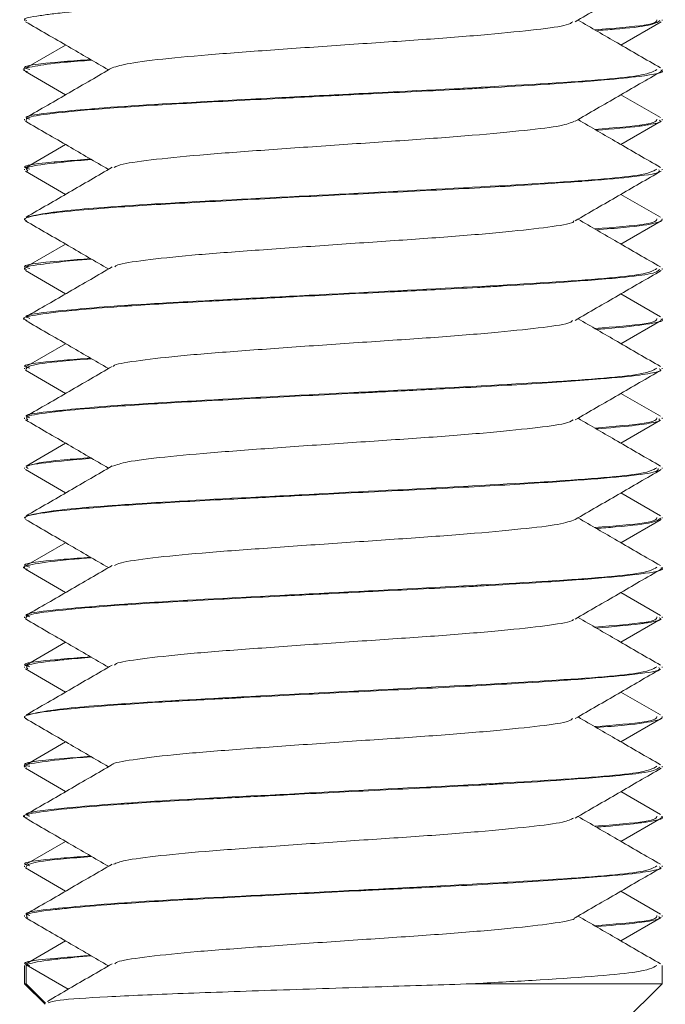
# Model space of a CAD drawing. Header units: millimetres. Extents: x 15 to 1486, y -3131 to -190.
# Tile 75 of 83: x 1449 to 1457, y -1435 to -1422. Entities that reach past the tile are written whole.
import ezdxf

# ---------------------------------------------------------------- set-up
doc = ezdxf.new("R2010")
doc.units = ezdxf.units.MM

msp = doc.modelspace()

# ---------------------------------------------------------------- linework, layer by layer
at = {"color": 7, "linetype": 'Continuous', "lineweight": 15}
for p, q in [((1449.293, -1422.474), (1449.293, -1422.484)), ((1456.777, -1422.792), (1457.282, -1422.499)), ((1457.293, -1422.484), (1457.293, -1422.474)), ((1449.808, -1422.792), (1449.313, -1423.079)), ((1449.293, -1423.099), (1449.293, -1423.109)), ((1449.303, -1423.124), (1449.808, -1423.417)), ((1457.293, -1423.109), (1457.293, -1423.099)), ((1457.273, -1423.704), (1456.777, -1423.417)), ((1449.293, -1423.724), (1449.293, -1423.734)), ((1456.777, -1424.042), (1457.282, -1423.749)), ((1457.293, -1423.734), (1457.293, -1423.724)), ((1449.808, -1424.042), (1449.313, -1424.329)), ((1449.293, -1424.349), (1449.293, -1424.359)), ((1449.303, -1424.374), (1449.808, -1424.667)), ((1457.293, -1424.359), (1457.293, -1424.349)), ((1457.273, -1424.954), (1456.777, -1424.667)), ((1449.293, -1424.974), (1449.293, -1424.984)), ((1457.293, -1424.984), (1457.293, -1424.974)), ((1456.777, -1425.292), (1457.282, -1424.999)), ((1449.808, -1425.292), (1449.313, -1425.579)), ((1449.293, -1425.599), (1449.293, -1425.609)), ((1457.293, -1425.609), (1457.293, -1425.599)), ((1449.303, -1425.624), (1449.808, -1425.917)), ((1457.273, -1426.204), (1456.777, -1425.917)), ((1449.293, -1426.224), (1449.293, -1426.234)), ((1457.293, -1426.234), (1457.293, -1426.224)), ((1456.777, -1426.542), (1457.282, -1426.249)), ((1449.808, -1426.542), (1449.313, -1426.829)), ((1449.293, -1426.849), (1449.293, -1426.859)), ((1449.303, -1426.874), (1449.808, -1427.167)), ((1457.293, -1426.859), (1457.293, -1426.849)), ((1457.273, -1427.454), (1456.777, -1427.167)), ((1449.293, -1427.474), (1449.293, -1427.484)), ((1456.777, -1427.792), (1457.273, -1427.504)), ((1457.293, -1427.484), (1457.293, -1427.474)), ((1449.808, -1427.792), (1449.313, -1428.079)), ((1449.293, -1428.099), (1449.293, -1428.109)), ((1449.303, -1428.124), (1449.808, -1428.417)), ((1457.293, -1428.109), (1457.293, -1428.099)), ((1457.273, -1428.704), (1456.777, -1428.417)), ((1449.293, -1428.724), (1449.293, -1428.734)), ((1456.777, -1429.042), (1457.282, -1428.749)), ((1457.293, -1428.734), (1457.293, -1428.724)), ((1449.808, -1429.042), (1449.313, -1429.329)), ((1449.293, -1429.349), (1449.293, -1429.359)), ((1449.303, -1429.374), (1449.808, -1429.667)), ((1457.293, -1429.359), (1457.293, -1429.349)), ((1457.273, -1429.954), (1456.777, -1429.667)), ((1449.293, -1429.974), (1449.293, -1429.984)), ((1456.777, -1430.292), (1457.282, -1429.999)), ((1457.293, -1429.984), (1457.293, -1429.974)), ((1449.808, -1430.292), (1449.313, -1430.579)), ((1449.293, -1430.599), (1449.293, -1430.609)), ((1449.303, -1430.624), (1449.808, -1430.917)), ((1457.293, -1430.609), (1457.293, -1430.599)), ((1457.273, -1431.204), (1456.777, -1430.917)), ((1449.293, -1431.224), (1449.293, -1431.234)), ((1456.777, -1431.542), (1457.282, -1431.249)), ((1457.293, -1431.234), (1457.293, -1431.224)), ((1449.808, -1431.542), (1449.313, -1431.829)), ((1449.293, -1431.849), (1449.293, -1431.859)), ((1449.303, -1431.874), (1449.808, -1432.167)), ((1457.293, -1431.859), (1457.293, -1431.849)), ((1457.273, -1432.454), (1456.777, -1432.167)), ((1449.293, -1432.474), (1449.293, -1432.484)), ((1456.777, -1432.792), (1457.282, -1432.499)), ((1457.293, -1432.484), (1457.293, -1432.474)), ((1449.808, -1432.792), (1449.313, -1433.079)), ((1449.293, -1433.099), (1449.293, -1433.109)), ((1449.303, -1433.124), (1449.808, -1433.417)), ((1457.293, -1433.109), (1457.293, -1433.099)), ((1457.273, -1433.704), (1456.777, -1433.417)), ((1449.293, -1433.724), (1449.293, -1433.734)), ((1456.777, -1434.042), (1457.282, -1433.749)), ((1457.293, -1433.734), (1457.293, -1433.724)), ((1449.808, -1434.042), (1449.313, -1434.329)), ((1449.293, -1434.349), (1449.293, -1434.58)), ((1449.311, -1434.34), (1449.311, -1434.58)), ((1449.311, -1434.34), (1449.842, -1434.647)), ((1457.293, -1434.58), (1457.293, -1434.349)), ((1449.293, -1434.58), (1449.55, -1434.837)), ((1449.311, -1434.58), (1449.293, -1434.58)), ((1449.311, -1434.58), (1449.554, -1434.824)), ((1457.293, -1434.58), (1454.903, -1434.58)), ((1456.793, -1435.08), (1457.293, -1434.58))]:
    msp.add_line(p, q, dxfattribs=at)
for points, knots in [([(1449.32, -1422.484), (1449.311, -1422.481), (1449.248, -1422.46), (1449.416, -1422.432), (1449.651, -1422.399), (1450.026, -1422.359), (1450.694, -1422.308), (1451.822, -1422.247), (1452.96, -1422.188), (1454.124, -1422.13), (1455.202, -1422.076), (1456.153, -1422.015), (1456.852, -1421.958), (1457.255, -1421.907), (1457.246, -1421.873), (1457.242, -1421.859)], [0, 0, 0, 0, 0.014134, 0.099961, 0.137862, 0.174907, 0.289077, 0.373122, 0.484889, 0.562472, 0.650377, 0.7551, 0.839431, 0.933794, 1, 1, 1, 1]), ([(1456.203, -1422.5), (1456.382, -1422.396), (1456.742, -1422.187), (1457.102, -1421.978), (1457.282, -1421.874)], [0, 0, 0, 0, 0.4996717, 1, 1, 1, 1]), ([(1449.303, -1422.499), (1449.484, -1422.603), (1449.831, -1422.805), (1450.179, -1423.007), (1450.346, -1423.104)], [0, 0, 0, 0, 0.517951, 1, 1, 1, 1]), ([(1456.172, -1422.5), (1456.155, -1422.513), (1456.11, -1422.547), (1455.74, -1422.598), (1455.138, -1422.659), (1454.356, -1422.721), (1453.478, -1422.778), (1452.586, -1422.841), (1451.756, -1422.9), (1451.07, -1422.96), (1450.572, -1423.022), (1450.452, -1423.06), (1450.393, -1423.079)], [0, 0, 0, 0, 0.067124, 0.170118, 0.274491, 0.379233, 0.481989, 0.587103, 0.690614, 0.794402, 0.899441, 1, 1, 1, 1]), ([(1457.273, -1423.079), (1457.093, -1422.975), (1456.748, -1422.775), (1456.404, -1422.575), (1456.239, -1422.479)], [0, 0, 0, 0, 0.52256, 1, 1, 1, 1]), ([(1457.228, -1422.474), (1457.223, -1422.497), (1457.212, -1422.54), (1456.693, -1422.581), (1456.449, -1422.601)], [0, 0, 0, 0, 0.529027, 1, 1, 1, 1]), ([(1456.468, -1422.612), (1456.546, -1422.606), (1456.845, -1422.584), (1457.187, -1422.543), (1457.238, -1422.505), (1457.266, -1422.484)], [0, 0, 0, 0, 0.13744, 0.524543, 1, 1, 1, 1]), ([(1449.33, -1423.124), (1449.317, -1423.121), (1449.218, -1423.098), (1449.399, -1423.06), (1449.672, -1423.017), (1450.015, -1422.991), (1450.136, -1422.982)], [0, 0, 0, 0, 0.061474, 0.464922, 0.810993, 1, 1, 1, 1]), ([(1450.123, -1422.974), (1450.008, -1422.983), (1449.508, -1423.02), (1449.201, -1423.059), (1449.338, -1423.094), (1449.359, -1423.099)], [0, 0, 0, 0, 0.201437, 0.878062, 1, 1, 1, 1]), ([(1457.227, -1423.099), (1457.181, -1423.128), (1457.081, -1423.191), (1455.759, -1423.285), (1453.877, -1423.383), (1451.849, -1423.485), (1450.488, -1423.56), (1449.648, -1423.637), (1449.23, -1423.682), (1449.338, -1423.717), (1449.358, -1423.724)], [0, 0, 0, 0, 0.137614, 0.298094, 0.45472, 0.613122, 0.769446, 0.833187, 0.969104, 1, 1, 1, 1]), ([(1449.312, -1423.749), (1449.311, -1423.73), (1449.31, -1423.692), (1449.725, -1423.638), (1450.419, -1423.577), (1451.364, -1423.521), (1452.34, -1423.47), (1453.117, -1423.43), (1453.89, -1423.391), (1454.448, -1423.365), (1454.916, -1423.34), (1455.27, -1423.32), (1455.891, -1423.283), (1456.565, -1423.234), (1457.099, -1423.179), (1457.346, -1423.136), (1457.283, -1423.111), (1457.278, -1423.109)], [0, 0, 0, 0, 0.086001, 0.1756, 0.267063, 0.356774, 0.447218, 0.506853, 0.538757, 0.628029, 0.638661, 0.657442, 0.71936, 0.81018, 0.881877, 0.990797, 1, 1, 1, 1]), ([(1450.392, -1423.077), (1450.213, -1423.182), (1449.853, -1423.391), (1449.493, -1423.6), (1449.313, -1423.704)], [0, 0, 0, 0, 0.499663, 1, 1, 1, 1]), ([(1456.203, -1423.75), (1456.382, -1423.646), (1456.742, -1423.437), (1457.102, -1423.228), (1457.282, -1423.124)], [0, 0, 0, 0, 0.499672, 1, 1, 1, 1]), ([(1449.303, -1423.749), (1449.484, -1423.853), (1449.831, -1424.055), (1450.179, -1424.257), (1450.346, -1424.354)], [0, 0, 0, 0, 0.517951, 1, 1, 1, 1]), ([(1456.195, -1423.749), (1456.149, -1423.768), (1456.056, -1423.808), (1455.597, -1423.863), (1454.939, -1423.926), (1454.124, -1423.986), (1453.234, -1424.045), (1452.352, -1424.108), (1451.551, -1424.165), (1450.919, -1424.227), (1450.513, -1424.282), (1450.445, -1424.315), (1450.418, -1424.329)], [0, 0, 0, 0, 0.096313, 0.198966, 0.303881, 0.407847, 0.511113, 0.616228, 0.719021, 0.823585, 0.928082, 1, 1, 1, 1]), ([(1457.273, -1424.329), (1457.093, -1424.225), (1456.748, -1424.025), (1456.404, -1423.825), (1456.239, -1423.729)], [0, 0, 0, 0, 0.52256, 1, 1, 1, 1]), ([(1457.228, -1423.724), (1457.223, -1423.747), (1457.212, -1423.79), (1456.693, -1423.831), (1456.449, -1423.851)], [0, 0, 0, 0, 0.529027, 1, 1, 1, 1]), ([(1456.47, -1423.863), (1456.671, -1423.846), (1456.895, -1423.827), (1457.064, -1423.803), (1457.185, -1423.783), (1457.304, -1423.759), (1457.268, -1423.74), (1457.257, -1423.734)], [0, 0, 0, 0, 0.412254, 0.459995, 0.551501, 0.865332, 1, 1, 1, 1]), ([(1450.123, -1424.224), (1450.008, -1424.233), (1449.508, -1424.27), (1449.201, -1424.309), (1449.338, -1424.344), (1449.359, -1424.349)], [0, 0, 0, 0, 0.201437, 0.878062, 1, 1, 1, 1]), ([(1449.335, -1424.374), (1449.319, -1424.359), (1449.282, -1424.325), (1449.502, -1424.293), (1449.669, -1424.273), (1449.682, -1424.272), (1449.726, -1424.267), (1449.855, -1424.252), (1450.017, -1424.239), (1450.132, -1424.23)], [0, 0, 0, 0, 0.298986, 0.697967, 0.701435, 0.707823, 0.729356, 0.807438, 1, 1, 1, 1]), ([(1449.319, -1424.999), (1449.309, -1424.995), (1449.28, -1424.984), (1449.319, -1424.954), (1449.443, -1424.927), (1449.637, -1424.902), (1449.803, -1424.882), (1450.201, -1424.845), (1450.825, -1424.802), (1451.489, -1424.766), (1452.205, -1424.727), (1453.173, -1424.677), (1454.341, -1424.62), (1455.326, -1424.568), (1455.922, -1424.53), (1456.19, -1424.51), (1456.258, -1424.505), (1456.277, -1424.504), (1456.518, -1424.485), (1456.945, -1424.449), (1457.283, -1424.4), (1457.259, -1424.369), (1457.251, -1424.359)], [0, 0, 0, 0, 0.018528, 0.050614, 0.139832, 0.150396, 0.169146, 0.231117, 0.321877, 0.366334, 0.41148, 0.502863, 0.592789, 0.682894, 0.750151, 0.767681, 0.772407, 0.77376, 0.77444, 0.857166, 0.954605, 1, 1, 1, 1]), ([(1450.392, -1424.327), (1450.213, -1424.432), (1449.853, -1424.641), (1449.493, -1424.85), (1449.313, -1424.954)], [0, 0, 0, 0, 0.499663, 1, 1, 1, 1]), ([(1457.227, -1424.349), (1457.181, -1424.378), (1457.081, -1424.441), (1455.758, -1424.535), (1453.878, -1424.633), (1451.843, -1424.735), (1450.504, -1424.81), (1449.619, -1424.887), (1449.437, -1424.927), (1449.314, -1424.954)], [0, 0, 0, 0, 0.142083, 0.307773, 0.469486, 0.633031, 0.79443, 0.860241, 1, 1, 1, 1]), ([(1456.203, -1425), (1456.382, -1424.896), (1456.742, -1424.687), (1457.102, -1424.478), (1457.282, -1424.374)], [0, 0, 0, 0, 0.499672, 1, 1, 1, 1]), ([(1457.273, -1425.579), (1457.093, -1425.475), (1456.748, -1425.275), (1456.404, -1425.075), (1456.239, -1424.979)], [0, 0, 0, 0, 0.52256, 1, 1, 1, 1]), ([(1457.228, -1424.974), (1457.223, -1424.997), (1457.212, -1425.04), (1456.693, -1425.081), (1456.449, -1425.101)], [0, 0, 0, 0, 0.5290267, 1, 1, 1, 1]), ([(1456.468, -1425.112), (1456.59, -1425.102), (1456.957, -1425.074), (1457.205, -1425.033), (1457.303, -1424.999), (1457.291, -1424.985), (1457.29, -1424.984)], [0, 0, 0, 0, 0.226073, 0.680132, 0.97846, 1, 1, 1, 1]), ([(1449.303, -1424.999), (1449.484, -1425.103), (1449.831, -1425.305), (1450.179, -1425.507), (1450.346, -1425.604)], [0, 0, 0, 0, 0.517951, 1, 1, 1, 1]), ([(1456.184, -1425), (1456.184, -1425.004), (1456.19, -1425.028), (1455.94, -1425.072), (1455.443, -1425.13), (1454.729, -1425.193), (1453.887, -1425.251), (1452.99, -1425.312), (1452.124, -1425.374), (1451.357, -1425.431), (1450.785, -1425.494), (1450.46, -1425.542), (1450.432, -1425.57), (1450.424, -1425.579)], [0, 0, 0, 0, 0.017918, 0.122598, 0.225811, 0.331251, 0.434613, 0.539105, 0.6442, 0.747173, 0.852502, 0.956447, 1, 1, 1, 1]), ([(1450.123, -1425.474), (1450.008, -1425.483), (1449.508, -1425.52), (1449.201, -1425.559), (1449.338, -1425.594), (1449.359, -1425.599)], [0, 0, 0, 0, 0.2014372, 0.8780615, 1, 1, 1, 1]), ([(1449.319, -1425.609), (1449.31, -1425.606), (1449.248, -1425.584), (1449.411, -1425.558), (1449.684, -1425.521), (1449.881, -1425.498), (1450.093, -1425.482), (1450.132, -1425.48)], [0, 0, 0, 0, 0.065863, 0.4877, 0.65336, 0.935083, 1, 1, 1, 1]), ([(1449.327, -1426.249), (1449.315, -1426.246), (1449.229, -1426.223), (1449.396, -1426.183), (1449.796, -1426.13), (1450.261, -1426.092), (1450.534, -1426.073), (1450.609, -1426.068), (1450.632, -1426.066), (1450.925, -1426.046), (1451.367, -1426.022), (1452.082, -1425.984), (1452.842, -1425.944), (1453.504, -1425.91), (1453.906, -1425.891), (1453.961, -1425.888), (1454.142, -1425.879), (1454.497, -1425.862), (1454.843, -1425.844), (1455.125, -1425.828), (1455.47, -1425.808), (1456.074, -1425.77), (1456.712, -1425.721), (1457.201, -1425.667), (1457.244, -1425.629), (1457.267, -1425.609)], [0, 0, 0, 0, 0.014526, 0.104417, 0.194512, 0.261274, 0.278918, 0.283793, 0.285242, 0.286034, 0.375306, 0.406664, 0.466389, 0.557325, 0.558832, 0.561499, 0.570313, 0.601852, 0.646815, 0.656597, 0.675126, 0.738327, 0.82964, 0.90683, 1, 1, 1, 1]), ([(1457.227, -1425.599), (1457.181, -1425.628), (1457.081, -1425.691), (1455.759, -1425.785), (1453.877, -1425.883), (1451.849, -1425.985), (1450.488, -1426.06), (1449.648, -1426.137), (1449.23, -1426.182), (1449.338, -1426.217), (1449.358, -1426.224)], [0, 0, 0, 0, 0.137614, 0.298094, 0.45472, 0.613122, 0.769446, 0.833187, 0.969104, 1, 1, 1, 1]), ([(1450.392, -1425.577), (1450.213, -1425.682), (1449.853, -1425.891), (1449.493, -1426.1), (1449.313, -1426.204)], [0, 0, 0, 0, 0.499663, 1, 1, 1, 1]), ([(1456.203, -1426.25), (1456.382, -1426.146), (1456.742, -1425.937), (1457.102, -1425.728), (1457.282, -1425.624)], [0, 0, 0, 0, 0.499672, 1, 1, 1, 1]), ([(1457.273, -1426.829), (1457.093, -1426.725), (1456.748, -1426.525), (1456.404, -1426.325), (1456.239, -1426.229)], [0, 0, 0, 0, 0.52256, 1, 1, 1, 1]), ([(1457.228, -1426.224), (1457.223, -1426.247), (1457.212, -1426.29), (1456.693, -1426.331), (1456.449, -1426.351)], [0, 0, 0, 0, 0.529027, 1, 1, 1, 1]), ([(1449.303, -1426.249), (1449.484, -1426.353), (1449.831, -1426.555), (1450.179, -1426.757), (1450.346, -1426.854)], [0, 0, 0, 0, 0.517951, 1, 1, 1, 1]), ([(1456.17, -1426.25), (1456.164, -1426.259), (1456.144, -1426.289), (1455.828, -1426.337), (1455.266, -1426.397), (1454.51, -1426.46), (1453.645, -1426.517), (1452.749, -1426.579), (1451.903, -1426.64), (1451.176, -1426.698), (1450.671, -1426.761), (1450.411, -1426.802), (1450.409, -1426.825), (1450.409, -1426.828)], [0, 0, 0, 0, 0.047213, 0.150991, 0.255021, 0.360323, 0.463281, 0.568416, 0.672834, 0.776255, 0.881688, 0.984854, 1, 1, 1, 1]), ([(1456.469, -1426.363), (1456.505, -1426.36), (1456.808, -1426.338), (1457.106, -1426.3), (1457.339, -1426.257), (1457.284, -1426.236), (1457.279, -1426.234)], [0, 0, 0, 0, 0.059799, 0.504248, 0.958672, 1, 1, 1, 1]), ([(1450.123, -1426.724), (1450.008, -1426.733), (1449.508, -1426.77), (1449.201, -1426.809), (1449.338, -1426.844), (1449.359, -1426.849)], [0, 0, 0, 0, 0.201437, 0.878062, 1, 1, 1, 1]), ([(1449.31, -1426.874), (1449.313, -1426.855), (1449.318, -1426.817), (1449.636, -1426.771), (1450.006, -1426.741), (1450.134, -1426.731)], [0, 0, 0, 0, 0.387648, 0.788277, 1, 1, 1, 1]), ([(1450.392, -1426.827), (1450.213, -1426.932), (1449.853, -1427.141), (1449.493, -1427.35), (1449.313, -1427.454)], [0, 0, 0, 0, 0.499663, 1, 1, 1, 1]), ([(1457.227, -1426.849), (1457.181, -1426.878), (1457.081, -1426.941), (1455.759, -1427.035), (1453.877, -1427.133), (1451.849, -1427.235), (1450.488, -1427.31), (1449.648, -1427.387), (1449.23, -1427.432), (1449.338, -1427.467), (1449.358, -1427.474)], [0, 0, 0, 0, 0.137614, 0.298094, 0.45472, 0.613122, 0.769446, 0.833187, 0.969104, 1, 1, 1, 1]), ([(1449.334, -1427.499), (1449.319, -1427.484), (1449.283, -1427.45), (1449.506, -1427.417), (1449.672, -1427.398), (1449.685, -1427.396), (1449.729, -1427.391), (1449.908, -1427.372), (1450.347, -1427.334), (1451.169, -1427.281), (1452.25, -1427.225), (1453.073, -1427.182), (1453.58, -1427.157), (1453.962, -1427.138), (1454.68, -1427.103), (1455.666, -1427.048), (1456.507, -1426.989), (1456.958, -1426.946), (1457.183, -1426.909), (1457.303, -1426.883), (1457.269, -1426.865), (1457.258, -1426.859)], [0, 0, 0, 0, 0.068266, 0.158388, 0.15911, 0.1605, 0.165282, 0.182855, 0.249925, 0.340162, 0.429999, 0.521415, 0.530792, 0.548875, 0.611068, 0.701762, 0.803497, 0.882096, 0.915779, 0.97356, 1, 1, 1, 1]), ([(1456.203, -1427.5), (1456.382, -1427.396), (1456.742, -1427.187), (1457.102, -1426.978), (1457.282, -1426.874)], [0, 0, 0, 0, 0.499672, 1, 1, 1, 1]), ([(1449.303, -1427.499), (1449.484, -1427.603), (1449.831, -1427.805), (1450.179, -1428.007), (1450.346, -1428.104)], [0, 0, 0, 0, 0.5179508, 1, 1, 1, 1]), ([(1456.177, -1427.499), (1456.152, -1427.515), (1456.093, -1427.55), (1455.697, -1427.602), (1455.076, -1427.664), (1454.283, -1427.726), (1453.401, -1427.783), (1452.512, -1427.846), (1451.69, -1427.905), (1451.02, -1427.965), (1450.553, -1428.025), (1450.45, -1428.062), (1450.402, -1428.079)], [0, 0, 0, 0, 0.076314, 0.179115, 0.283671, 0.38818, 0.491012, 0.59614, 0.699339, 0.803383, 0.908264, 1, 1, 1, 1]), ([(1457.273, -1428.079), (1457.093, -1427.975), (1456.748, -1427.775), (1456.404, -1427.575), (1456.239, -1427.479)], [0, 0, 0, 0, 0.52256, 1, 1, 1, 1]), ([(1457.228, -1427.474), (1457.223, -1427.497), (1457.212, -1427.54), (1456.693, -1427.581), (1456.449, -1427.601)], [0, 0, 0, 0, 0.529027, 1, 1, 1, 1]), ([(1456.468, -1427.612), (1456.633, -1427.599), (1456.879, -1427.579), (1457.117, -1427.546), (1457.282, -1427.516), (1457.26, -1427.494), (1457.251, -1427.484)], [0, 0, 0, 0, 0.320772, 0.47724, 0.776603, 1, 1, 1, 1]), ([(1449.34, -1428.109), (1449.326, -1428.102), (1449.276, -1428.077), (1449.515, -1428.037), (1449.925, -1428), (1450.134, -1427.981)], [0, 0, 0, 0, 0.1530945, 0.5682784, 1, 1, 1, 1]), ([(1450.392, -1428.077), (1450.213, -1428.182), (1449.853, -1428.391), (1449.493, -1428.6), (1449.313, -1428.704)], [0, 0, 0, 0, 0.499663, 1, 1, 1, 1]), ([(1450.123, -1427.974), (1450.005, -1427.983), (1449.51, -1428.019), (1449.408, -1428.053), (1449.33, -1428.079)], [0, 0, 0, 0, 0.238914, 1, 1, 1, 1]), ([(1449.31, -1428.734), (1449.303, -1428.732), (1449.29, -1428.727), (1449.304, -1428.719), (1449.334, -1428.701), (1449.5, -1428.666), (1449.975, -1428.613), (1450.785, -1428.553), (1451.59, -1428.51), (1452.323, -1428.471), (1453.093, -1428.431), (1454.123, -1428.38), (1455.227, -1428.325), (1456.153, -1428.265), (1456.821, -1428.211), (1457.238, -1428.16), (1457.243, -1428.125), (1457.246, -1428.109)], [0, 0, 0, 0, 0.010649, 0.019938, 0.038342, 0.102393, 0.195221, 0.288492, 0.379808, 0.41412, 0.473419, 0.566051, 0.657743, 0.75117, 0.83832, 0.924184, 1, 1, 1, 1]), ([(1457.227, -1428.099), (1457.181, -1428.128), (1457.081, -1428.191), (1455.758, -1428.285), (1453.878, -1428.383), (1451.843, -1428.485), (1450.504, -1428.56), (1449.619, -1428.637), (1449.437, -1428.677), (1449.314, -1428.704)], [0, 0, 0, 0, 0.1420828, 0.3077734, 0.4694855, 0.6330305, 0.7944304, 0.8602408, 1, 1, 1, 1]), ([(1456.203, -1428.75), (1456.382, -1428.646), (1456.742, -1428.437), (1457.102, -1428.228), (1457.282, -1428.124)], [0, 0, 0, 0, 0.499672, 1, 1, 1, 1]), ([(1449.303, -1428.749), (1449.484, -1428.853), (1449.831, -1429.055), (1450.179, -1429.257), (1450.346, -1429.354)], [0, 0, 0, 0, 0.517951, 1, 1, 1, 1]), ([(1456.202, -1428.75), (1456.147, -1428.771), (1456.036, -1428.812), (1455.548, -1428.868), (1454.875, -1428.931), (1454.05, -1428.991), (1453.157, -1429.05), (1452.279, -1429.113), (1451.489, -1429.17), (1450.875, -1429.232), (1450.496, -1429.285), (1450.442, -1429.317), (1450.422, -1429.329)], [0, 0, 0, 0, 0.103973, 0.206817, 0.312014, 0.415847, 0.519571, 0.624797, 0.727661, 0.832581, 0.937019, 1, 1, 1, 1]), ([(1457.273, -1429.329), (1457.093, -1429.225), (1456.748, -1429.025), (1456.404, -1428.825), (1456.239, -1428.729)], [0, 0, 0, 0, 0.52256, 1, 1, 1, 1]), ([(1457.228, -1428.724), (1457.223, -1428.747), (1457.212, -1428.79), (1456.693, -1428.831), (1456.449, -1428.851)], [0, 0, 0, 0, 0.529027, 1, 1, 1, 1]), ([(1456.468, -1428.862), (1456.55, -1428.856), (1456.886, -1428.831), (1457.207, -1428.789), (1457.253, -1428.752), (1457.276, -1428.734)], [0, 0, 0, 0, 0.144113, 0.594192, 1, 1, 1, 1]), ([(1450.123, -1429.224), (1450.008, -1429.233), (1449.508, -1429.27), (1449.201, -1429.309), (1449.338, -1429.344), (1449.359, -1429.349)], [0, 0, 0, 0, 0.201437, 0.878062, 1, 1, 1, 1]), ([(1449.328, -1429.374), (1449.316, -1429.371), (1449.23, -1429.348), (1449.404, -1429.307), (1449.716, -1429.263), (1450.049, -1429.236), (1450.132, -1429.23)], [0, 0, 0, 0, 0.067532, 0.45781, 0.865078, 1, 1, 1, 1]), ([(1457.227, -1429.349), (1457.181, -1429.378), (1457.081, -1429.441), (1455.759, -1429.535), (1453.877, -1429.633), (1451.849, -1429.735), (1450.488, -1429.81), (1449.648, -1429.887), (1449.23, -1429.932), (1449.338, -1429.967), (1449.358, -1429.974)], [0, 0, 0, 0, 0.137614, 0.298094, 0.45472, 0.613122, 0.769446, 0.833187, 0.969104, 1, 1, 1, 1]), ([(1449.309, -1429.999), (1449.31, -1429.98), (1449.312, -1429.942), (1449.734, -1429.887), (1450.433, -1429.826), (1451.38, -1429.77), (1452.355, -1429.719), (1453.133, -1429.68), (1453.905, -1429.64), (1454.465, -1429.614), (1454.931, -1429.589), (1455.284, -1429.569), (1455.904, -1429.532), (1456.623, -1429.48), (1457.124, -1429.425), (1457.339, -1429.382), (1457.284, -1429.361), (1457.28, -1429.359)], [0, 0, 0, 0, 0.087418, 0.177045, 0.268502, 0.358168, 0.448649, 0.507497, 0.540165, 0.629423, 0.639805, 0.658505, 0.720772, 0.811549, 0.898839, 0.992381, 1, 1, 1, 1]), ([(1450.392, -1429.327), (1450.213, -1429.432), (1449.853, -1429.641), (1449.493, -1429.85), (1449.313, -1429.954)], [0, 0, 0, 0, 0.499663, 1, 1, 1, 1]), ([(1456.203, -1430), (1456.382, -1429.896), (1456.742, -1429.687), (1457.102, -1429.478), (1457.282, -1429.374)], [0, 0, 0, 0, 0.499672, 1, 1, 1, 1]), ([(1449.303, -1429.999), (1449.484, -1430.103), (1449.831, -1430.305), (1450.179, -1430.507), (1450.346, -1430.604)], [0, 0, 0, 0, 0.517951, 1, 1, 1, 1]), ([(1456.177, -1430), (1456.177, -1430.006), (1456.176, -1430.031), (1455.907, -1430.077), (1455.389, -1430.135), (1454.661, -1430.199), (1453.811, -1430.256), (1452.914, -1430.317), (1452.053, -1430.379), (1451.299, -1430.436), (1450.747, -1430.5), (1450.444, -1430.545), (1450.426, -1430.572), (1450.421, -1430.578)], [0, 0, 0, 0, 0.027147, 0.131581, 0.234995, 0.340434, 0.44361, 0.548345, 0.653267, 0.756323, 0.861726, 0.965369, 1, 1, 1, 1]), ([(1457.273, -1430.579), (1457.093, -1430.475), (1456.748, -1430.275), (1456.404, -1430.075), (1456.239, -1429.979)], [0, 0, 0, 0, 0.52256, 1, 1, 1, 1]), ([(1457.228, -1429.974), (1457.223, -1429.997), (1457.212, -1430.04), (1456.693, -1430.081), (1456.449, -1430.101)], [0, 0, 0, 0, 0.529027, 1, 1, 1, 1]), ([(1456.471, -1430.113), (1456.674, -1430.096), (1456.9, -1430.076), (1457.069, -1430.052), (1457.189, -1430.033), (1457.306, -1430.009), (1457.269, -1429.99), (1457.259, -1429.984)], [0, 0, 0, 0, 0.420259, 0.465856, 0.556564, 0.872823, 1, 1, 1, 1]), ([(1450.123, -1430.474), (1450.008, -1430.483), (1449.508, -1430.52), (1449.201, -1430.559), (1449.338, -1430.594), (1449.359, -1430.599)], [0, 0, 0, 0, 0.201437, 0.878062, 1, 1, 1, 1]), ([(1449.334, -1430.624), (1449.319, -1430.609), (1449.284, -1430.574), (1449.508, -1430.542), (1449.673, -1430.523), (1449.677, -1430.522), (1449.688, -1430.521), (1449.733, -1430.516), (1449.859, -1430.502), (1450.019, -1430.489), (1450.132, -1430.48)], [0, 0, 0, 0, 0.305557, 0.704665, 0.705753, 0.70759, 0.713508, 0.734324, 0.811868, 1, 1, 1, 1]), ([(1449.319, -1431.249), (1449.308, -1431.245), (1449.28, -1431.233), (1449.321, -1431.203), (1449.448, -1431.176), (1449.644, -1431.151), (1449.811, -1431.132), (1450.212, -1431.094), (1450.898, -1431.047), (1451.545, -1431.012), (1451.889, -1430.994), (1451.996, -1430.988), (1452.402, -1430.967), (1453.192, -1430.926), (1454.359, -1430.869), (1455.336, -1430.818), (1455.926, -1430.779), (1456.191, -1430.76), (1456.266, -1430.755), (1456.523, -1430.735), (1456.952, -1430.698), (1457.286, -1430.649), (1457.259, -1430.619), (1457.251, -1430.609)], [0, 0, 0, 0, 0.019242, 0.052074, 0.141288, 0.151603, 0.170276, 0.232601, 0.323326, 0.386404, 0.404246, 0.409731, 0.412924, 0.504317, 0.594197, 0.684355, 0.74982, 0.767797, 0.773083, 0.775901, 0.85819, 0.956085, 1, 1, 1, 1]), ([(1450.392, -1430.577), (1450.213, -1430.682), (1449.853, -1430.891), (1449.493, -1431.1), (1449.313, -1431.204)], [0, 0, 0, 0, 0.499663, 1, 1, 1, 1]), ([(1457.227, -1430.599), (1457.181, -1430.628), (1457.081, -1430.691), (1455.758, -1430.785), (1453.878, -1430.883), (1451.843, -1430.985), (1450.504, -1431.06), (1449.619, -1431.137), (1449.437, -1431.177), (1449.314, -1431.204)], [0, 0, 0, 0, 0.142083, 0.307773, 0.469486, 0.633031, 0.79443, 0.860241, 1, 1, 1, 1]), ([(1456.203, -1431.25), (1456.382, -1431.146), (1456.74, -1430.938), (1457.097, -1430.731), (1457.274, -1430.629)], [0, 0, 0, 0, 0.503557, 1, 1, 1, 1]), ([(1449.303, -1431.249), (1449.484, -1431.353), (1449.831, -1431.555), (1450.179, -1431.757), (1450.346, -1431.854)], [0, 0, 0, 0, 0.517951, 1, 1, 1, 1]), ([(1456.17, -1431.25), (1456.159, -1431.261), (1456.128, -1431.293), (1455.789, -1431.342), (1455.208, -1431.402), (1454.44, -1431.465), (1453.569, -1431.522), (1452.674, -1431.585), (1451.836, -1431.645), (1451.122, -1431.703), (1450.639, -1431.767), (1450.396, -1431.805), (1450.4, -1431.826), (1450.4, -1431.828)], [0, 0, 0, 0, 0.056451, 0.159947, 0.264268, 0.369445, 0.472388, 0.577648, 0.681776, 0.785449, 0.890835, 0.993866, 1, 1, 1, 1]), ([(1457.273, -1431.829), (1457.093, -1431.725), (1456.748, -1431.525), (1456.404, -1431.325), (1456.239, -1431.229)], [0, 0, 0, 0, 0.52256, 1, 1, 1, 1]), ([(1457.228, -1431.224), (1457.223, -1431.247), (1457.212, -1431.29), (1456.693, -1431.331), (1456.449, -1431.351)], [0, 0, 0, 0, 0.529027, 1, 1, 1, 1]), ([(1456.468, -1431.362), (1456.593, -1431.352), (1456.962, -1431.323), (1457.208, -1431.282), (1457.303, -1431.248), (1457.291, -1431.235), (1457.291, -1431.234)], [0, 0, 0, 0, 0.233263, 0.687545, 0.982051, 1, 1, 1, 1]), ([(1450.123, -1431.724), (1450.008, -1431.733), (1449.508, -1431.77), (1449.201, -1431.809), (1449.338, -1431.844), (1449.359, -1431.849)], [0, 0, 0, 0, 0.201437, 0.878062, 1, 1, 1, 1]), ([(1449.321, -1431.859), (1449.312, -1431.856), (1449.239, -1431.833), (1449.502, -1431.795), (1449.798, -1431.754), (1450.096, -1431.732), (1450.132, -1431.73)], [0, 0, 0, 0, 0.065584, 0.511313, 0.941679, 1, 1, 1, 1]), ([(1449.328, -1432.499), (1449.316, -1432.495), (1449.23, -1432.472), (1449.4, -1432.432), (1449.803, -1432.38), (1450.265, -1432.342), (1450.536, -1432.323), (1450.619, -1432.317), (1450.932, -1432.296), (1451.382, -1432.271), (1452.098, -1432.233), (1452.859, -1432.193), (1453.709, -1432.15), (1454.463, -1432.114), (1454.834, -1432.094), (1455.041, -1432.083), (1455.145, -1432.077), (1455.477, -1432.058), (1456.083, -1432.02), (1456.69, -1431.973), (1457.187, -1431.918), (1457.235, -1431.881), (1457.265, -1431.859)], [0, 0, 0, 0, 0.016015, 0.105863, 0.196013, 0.261061, 0.279134, 0.284545, 0.287538, 0.376798, 0.4078, 0.467918, 0.558829, 0.603319, 0.648314, 0.651502, 0.657052, 0.675235, 0.739838, 0.830838, 0.897029, 1, 1, 1, 1]), ([(1457.227, -1431.849), (1457.181, -1431.878), (1457.081, -1431.941), (1455.759, -1432.035), (1453.877, -1432.133), (1451.849, -1432.235), (1450.488, -1432.31), (1449.648, -1432.387), (1449.23, -1432.432), (1449.338, -1432.467), (1449.358, -1432.474)], [0, 0, 0, 0, 0.137614, 0.298094, 0.45472, 0.613122, 0.769446, 0.833187, 0.969104, 1, 1, 1, 1]), ([(1450.392, -1431.827), (1450.213, -1431.932), (1449.853, -1432.141), (1449.493, -1432.35), (1449.313, -1432.454)], [0, 0, 0, 0, 0.499663, 1, 1, 1, 1]), ([(1456.203, -1432.5), (1456.382, -1432.396), (1456.742, -1432.187), (1457.102, -1431.978), (1457.282, -1431.874)], [0, 0, 0, 0, 0.499672, 1, 1, 1, 1]), ([(1449.303, -1432.499), (1449.484, -1432.603), (1449.831, -1432.805), (1450.179, -1433.007), (1450.346, -1433.104)], [0, 0, 0, 0, 0.517951, 1, 1, 1, 1]), ([(1456.184, -1432.499), (1456.15, -1432.516), (1456.077, -1432.554), (1455.652, -1432.607), (1455.014, -1432.67), (1454.21, -1432.731), (1453.324, -1432.788), (1452.438, -1432.852), (1451.625, -1432.909), (1450.973, -1432.971), (1450.534, -1433.028), (1450.448, -1433.063), (1450.41, -1433.079)], [0, 0, 0, 0, 0.085525, 0.188227, 0.292972, 0.397253, 0.500254, 0.6054, 0.708382, 0.812687, 0.917415, 1, 1, 1, 1]), ([(1457.273, -1433.079), (1457.093, -1432.975), (1456.748, -1432.775), (1456.404, -1432.575), (1456.239, -1432.479)], [0, 0, 0, 0, 0.52256, 1, 1, 1, 1]), ([(1457.228, -1432.474), (1457.223, -1432.497), (1457.212, -1432.54), (1456.693, -1432.581), (1456.449, -1432.601)], [0, 0, 0, 0, 0.529027, 1, 1, 1, 1]), ([(1456.469, -1432.613), (1456.509, -1432.61), (1456.735, -1432.593), (1456.902, -1432.574), (1457.045, -1432.556), (1457.207, -1432.531), (1457.34, -1432.506), (1457.285, -1432.485), (1457.281, -1432.484)], [0, 0, 0, 0, 0.0661619, 0.376911, 0.4663297, 0.511623, 0.9659691, 1, 1, 1, 1]), ([(1450.123, -1432.974), (1450.008, -1432.983), (1449.508, -1433.02), (1449.201, -1433.059), (1449.338, -1433.094), (1449.359, -1433.099)], [0, 0, 0, 0, 0.201437, 0.878062, 1, 1, 1, 1]), ([(1449.308, -1433.124), (1449.312, -1433.105), (1449.321, -1433.066), (1449.642, -1433.021), (1450.01, -1432.991), (1450.134, -1432.981)], [0, 0, 0, 0, 0.3940168, 0.7948141, 1, 1, 1, 1]), ([(1457.227, -1433.099), (1457.181, -1433.128), (1457.081, -1433.191), (1455.759, -1433.285), (1453.877, -1433.383), (1451.849, -1433.485), (1450.488, -1433.56), (1449.648, -1433.637), (1449.23, -1433.682), (1449.338, -1433.717), (1449.358, -1433.724)], [0, 0, 0, 0, 0.137614, 0.298094, 0.45472, 0.613122, 0.769446, 0.833187, 0.969104, 1, 1, 1, 1]), ([(1449.333, -1433.749), (1449.318, -1433.734), (1449.285, -1433.699), (1449.511, -1433.666), (1449.677, -1433.647), (1449.68, -1433.647), (1449.692, -1433.646), (1449.736, -1433.641), (1449.916, -1433.621), (1450.358, -1433.583), (1451.186, -1433.53), (1452.268, -1433.474), (1453.064, -1433.433), (1453.489, -1433.412), (1453.599, -1433.406), (1453.968, -1433.388), (1454.691, -1433.353), (1455.68, -1433.297), (1456.517, -1433.238), (1456.964, -1433.195), (1457.187, -1433.158), (1457.305, -1433.132), (1457.27, -1433.115), (1457.259, -1433.109)], [0, 0, 0, 0, 0.0697238, 0.15984, 0.1600539, 0.1604388, 0.1617218, 0.1663404, 0.1837857, 0.2513895, 0.3415795, 0.431465, 0.5228782, 0.5257641, 0.5310303, 0.548701, 0.6124982, 0.7032315, 0.8044217, 0.8835534, 0.9165897, 0.975037, 1, 1, 1, 1]), ([(1450.392, -1433.077), (1450.213, -1433.182), (1449.853, -1433.391), (1449.493, -1433.6), (1449.313, -1433.704)], [0, 0, 0, 0, 0.499663, 1, 1, 1, 1]), ([(1456.203, -1433.75), (1456.382, -1433.646), (1456.742, -1433.437), (1457.102, -1433.228), (1457.282, -1433.124)], [0, 0, 0, 0, 0.499672, 1, 1, 1, 1]), ([(1449.303, -1433.749), (1449.484, -1433.853), (1449.831, -1434.055), (1450.179, -1434.257), (1450.346, -1434.354)], [0, 0, 0, 0, 0.517951, 1, 1, 1, 1]), ([(1456.194, -1433.75), (1456.195, -1433.752), (1456.206, -1433.774), (1455.976, -1433.817), (1455.506, -1433.873), (1454.807, -1433.937), (1453.976, -1433.995), (1453.08, -1434.055), (1452.207, -1434.118), (1451.427, -1434.175), (1450.832, -1434.238), (1450.479, -1434.288), (1450.438, -1434.318), (1450.424, -1434.329)], [0, 0, 0, 0, 0.007106, 0.11203, 0.215073, 0.320467, 0.424115, 0.528274, 0.633525, 0.736468, 0.841661, 0.945956, 1, 1, 1, 1]), ([(1457.273, -1434.329), (1457.093, -1434.225), (1456.748, -1434.025), (1456.404, -1433.825), (1456.239, -1433.729)], [0, 0, 0, 0, 0.52256, 1, 1, 1, 1]), ([(1457.228, -1433.724), (1457.223, -1433.747), (1457.212, -1433.79), (1456.693, -1433.831), (1456.449, -1433.851)], [0, 0, 0, 0, 0.529027, 1, 1, 1, 1]), ([(1456.468, -1433.862), (1456.636, -1433.848), (1456.884, -1433.828), (1457.122, -1433.795), (1457.284, -1433.766), (1457.261, -1433.744), (1457.251, -1433.734)], [0, 0, 0, 0, 0.328424, 0.483017, 0.78414, 1, 1, 1, 1]), ([(1450.123, -1434.224), (1450.008, -1434.233), (1449.508, -1434.27), (1449.201, -1434.309), (1449.338, -1434.344), (1449.359, -1434.349)], [0, 0, 0, 0, 0.201437, 0.878062, 1, 1, 1, 1]), ([(1449.311, -1434.34), (1449.377, -1434.321), (1449.449, -1434.301), (1449.647, -1434.276), (1449.802, -1434.257), (1449.99, -1434.241), (1450.131, -1434.229)], [0, 0, 0, 0, 0.511421, 0.569842, 0.676659, 1, 1, 1, 1]), ([(1450.392, -1434.327), (1450.213, -1434.432), (1449.942, -1434.589), (1449.67, -1434.747), (1449.579, -1434.8)], [0, 0, 0, 0, 0.6633, 1, 1, 1, 1]), ([(1457.227, -1434.349), (1457.181, -1434.378), (1457.081, -1434.442), (1456.009, -1434.517), (1455.162, -1434.566), (1454.903, -1434.58)], [0, 0, 0, 0, 0.373423, 0.808892, 1, 1, 1, 1]), ([(1449.589, -1434.817), (1449.621, -1434.806), (1449.694, -1434.782), (1450.292, -1434.742), (1451.241, -1434.701), (1452.452, -1434.659), (1453.735, -1434.617), (1454.531, -1434.592), (1454.903, -1434.58)], [0, 0, 0, 0, 0.130495, 0.304409, 0.481583, 0.658635, 0.840198, 1, 1, 1, 1])]:
    msp.add_open_spline(points, degree=3, knots=knots, dxfattribs=at)

doc.saveas('drawing.dxf')
